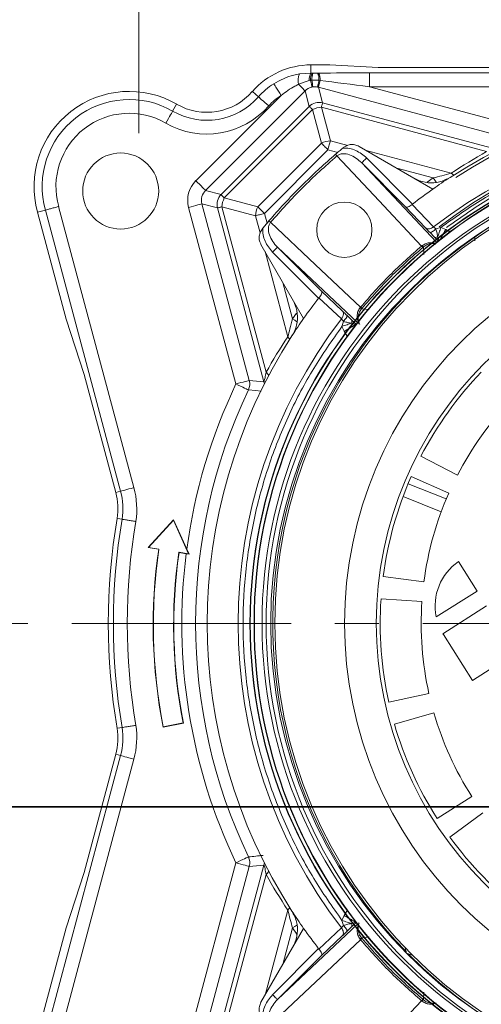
# Model space of a CAD drawing. Header units: centimetres. Extents: x -16053 to 7031, y -7778 to 254.
# Tile 98 of 256: x -12626.08 to -12619.4, y -771.18 to -756.95. Entities that reach past the tile are written whole.
import ezdxf

# ---------------------------------------------------------------- set-up
doc = ezdxf.new("R2010")
doc.units = ezdxf.units.CM
doc.header["$MEASUREMENT"] = 0
doc.linetypes.add('CENTER', pattern=[50.8, 31.75, -6.35, 6.35, -6.35])
doc.layers.get('0').update_dxf_attribs({"linetype": 'CONTINUOUS'})
doc.layers.add('DLXLUM02', color=3, linetype='CONTINUOUS')
doc.layers.add('T -  urządzenia', color=20, linetype='CONTINUOUS', lineweight=25)
doc.layers.add('T - armatura', color=250, linetype='CONTINUOUS', lineweight=30)

# ---------------------------------------------------------------- blocks, each defined once
blk = doc.blocks.new('G$C54C5291B')
at = {"layer": 'T - armatura', "lineweight": 15}
blk.add_line((39.922, 62.714), (39.922, 66.336), dxfattribs=at)
at = {"layer": 'T - armatura', "linetype": 'Continuous', "lineweight": 15}
for p, q in [((42.412, 63.703), (42.412, 63.585)), ((42.412, 63.703), (42.687, 63.703)), ((43.387, 63.666), (42.687, 63.703)), ((47.717, 63.666), (43.387, 63.666)), ((42.246, 63.572), (42.412, 63.585)), ((42.412, 63.585), (42.426, 63.584)), ((42.426, 63.584), (42.439, 63.584)), ((42.439, 63.584), (42.509, 63.584)), ((42.509, 63.584), (42.521, 63.585)), ((43.259, 63.587), (46.471, 63.587)), ((43.259, 63.387), (43.259, 63.587)), ((42.386, 63.478), (42.232, 63.422)), ((42.406, 63.481), (42.386, 63.478)), ((42.425, 63.483), (42.406, 63.481)), ((42.528, 63.481), (42.425, 63.483)), ((42.44, 63.384), (42.427, 63.381)), ((42.52, 63.379), (42.58, 63.155)), ((45.073, 62.695), (42.52, 63.379)), ((42.546, 63.478), (42.528, 63.481)), ((43.259, 63.387), (45.125, 62.888)), ((46.471, 63.387), (43.259, 63.387)), ((40.746, 62.028), (41.98, 63.262)), ((42.327, 63.327), (40.887, 61.887)), ((41.564, 63.317), (41.651, 63.241)), ((42.387, 63.103), (42.327, 63.327)), ((40.468, 63.135), (40.41, 63.035)), ((41.111, 61.827), (42.387, 63.103)), ((42.563, 63.091), (42.693, 62.605)), ((44.954, 62.451), (42.563, 63.091)), ((42.58, 63.155), (45.093, 62.482)), ((42.433, 63.057), (41.157, 61.781)), ((42.564, 62.57), (42.433, 63.057)), ((41.644, 61.65), (42.564, 62.57)), ((42.693, 62.605), (42.944, 62.538)), ((44.177, 61.908), (43.109, 62.525)), ((42.658, 62.476), (41.738, 61.556)), ((42.8, 62.438), (42.658, 62.476)), ((42.787, 62.387), (42.767, 62.41)), ((43.209, 62.467), (44.442, 62.136)), ((43.782, 61.651), (43.147, 62.286)), ((43.147, 62.286), (44.229, 61.138)), ((43.218, 62.357), (43.883, 61.691)), ((44.182, 62.068), (43.657, 62.208)), ((44.093, 62.006), (44.182, 62.068)), ((40.887, 61.887), (41.111, 61.827)), ((38.76, 61.656), (39.85, 57.59)), ((41.059, 61.634), (40.835, 61.694)), ((40.835, 61.694), (41.519, 59.141)), ((41.609, 61.521), (41.123, 61.651)), ((41.123, 61.651), (41.763, 59.26)), ((41.157, 61.781), (41.644, 61.65)), ((44.069, 61.348), (43.782, 61.651)), ((43.883, 61.691), (43.877, 61.686)), ((43.877, 61.686), (44.184, 61.361)), ((38.456, 61.572), (38.568, 61.603)), ((38.87, 60.027), (38.456, 61.572)), ((39.657, 57.538), (38.568, 61.603)), ((41.326, 59.089), (40.642, 61.643)), ((41.732, 59.121), (41.059, 61.634)), ((41.675, 61.274), (41.609, 61.521)), ((41.738, 61.556), (41.776, 61.414)), ((41.804, 61.447), (41.827, 61.427)), ((44.199, 61.214), (44.132, 61.282)), ((44.293, 61.353), (44.22, 61.331)), ((44.363, 61.321), (44.293, 61.353)), ((44.363, 61.321), (44.421, 61.287)), ((41.689, 61.105), (42.306, 60.037)), ((44.021, 61.089), (44.014, 61.083)), ((44.244, 61.167), (44.199, 61.214)), ((44.785, 61.159), (44.783, 61.215)), ((42.078, 59.772), (41.747, 61.005)), ((42.523, 60.331), (41.857, 60.996)), ((41.928, 61.067), (42.563, 60.432)), ((43.084, 59.977), (41.928, 61.067)), ((44.04, 61.071), (44.03, 61.062)), ((44.04, 61.071), (44.048, 60.961)), ((42.006, 60.557), (42.146, 60.032)), ((42.563, 60.432), (42.866, 60.145)), ((42.528, 60.337), (42.523, 60.331)), ((42.853, 60.03), (42.528, 60.337)), ((42.146, 60.032), (42.204, 60.115)), ((42.932, 60.082), (43, 60.015)), ((43.131, 60.2), (43.125, 60.193)), ((43.152, 60.184), (43.143, 60.174)), ((43.253, 60.166), (43.143, 60.174)), ((39.128, 59.227), (38.87, 60.027)), ((42.883, 59.994), (42.861, 59.921)), ((43, 60.015), (43.047, 59.97)), ((43.057, 59.961), (43.071, 59.959)), ((42.861, 59.921), (42.893, 59.851)), ((42.935, 59.779), (42.893, 59.851)), ((39.586, 57.519), (39.128, 59.227)), ((41.519, 59.141), (41.732, 59.121)), ((44.003, 58.043), (44.531, 57.769)), ((44.406, 57.509), (43.863, 57.75)), ((39.586, 57.519), (39.657, 57.538)), ((44.371, 57.428), (43.818, 57.646)), ((44.297, 57.242), (43.745, 57.46)), ((40.423, 57.127), (40.056, 56.723)), ((40.422, 57.121), (40.063, 56.725)), ((40.422, 57.121), (40.423, 57.127)), ((40.642, 56.633), (40.422, 57.121)), ((40.615, 56.702), (40.423, 57.127)), ((40.063, 56.725), (40.056, 56.723)), ((40.056, 56.723), (40.207, 56.699)), ((40.063, 56.725), (40.211, 56.702)), ((40.211, 56.702), (40.207, 56.699)), ((40.648, 56.629), (40.615, 56.702)), ((40.5, 56.656), (40.503, 56.652)), ((40.5, 56.656), (40.642, 56.633)), ((40.503, 56.652), (40.607, 56.635)), ((40.607, 56.635), (40.648, 56.629)), ((40.642, 56.633), (40.648, 56.629)), ((44.819, 56.092), (44.548, 56.52)), ((43.458, 56.306), (44.047, 56.229)), ((44.018, 55.942), (43.426, 55.982)), ((44.225, 55.723), (44.819, 56.092)), ((44.953, 55.881), (44.321, 55.478)), ((44.321, 55.478), (44.329, 55.465)), ((44.329, 55.465), (44.749, 54.802)), ((44.749, 54.802), (45.381, 55.205)), ((43.539, 54.486), (44.119, 54.615)), ((44.191, 54.336), (43.62, 54.171)), ((40.272, 54.127), (40.566, 54.185)), ((40.275, 54.131), (40.272, 54.127)), ((40.275, 54.131), (40.562, 54.188)), ((40.562, 54.188), (40.566, 54.185)), ((38.568, 49.651), (39.657, 53.716)), ((39.128, 52.027), (39.586, 53.735)), ((39.586, 53.735), (39.657, 53.716)), ((39.85, 53.665), (38.76, 49.598)), ((44.238, 52.804), (44.739, 53.124)), ((44.902, 52.886), (44.422, 52.536)), ((40.642, 49.612), (41.326, 52.165)), ((41.519, 52.113), (40.835, 49.56)), ((41.059, 49.62), (41.732, 52.133)), ((41.732, 52.133), (41.519, 52.113)), ((38.87, 51.227), (39.128, 52.027)), ((41.763, 51.994), (41.123, 49.603)), ((41.747, 50.25), (42.078, 51.482)), ((42.893, 51.403), (42.861, 51.333)), ((42.893, 51.403), (42.935, 51.475)), ((41.928, 50.188), (43.084, 51.277)), ((42.861, 51.333), (42.883, 51.26)), ((43.047, 51.285), (43, 51.239)), ((43.059, 51.307), (43.047, 51.285)), ((43.071, 51.295), (43.057, 51.294)), ((38.456, 49.682), (38.87, 51.227)), ((42.306, 51.217), (41.689, 50.149)), ((42.146, 51.223), (42.006, 50.697)), ((42.208, 51.134), (42.146, 51.223)), ((42.528, 50.918), (42.853, 51.224)), ((43, 51.239), (42.932, 51.173)), ((42.866, 51.109), (42.563, 50.823)), ((43.125, 51.061), (43.131, 51.054)), ((43.143, 51.08), (43.253, 51.088)), ((43.143, 51.08), (43.152, 51.07)), ((41.857, 50.258), (42.523, 50.924)), ((42.523, 50.924), (42.528, 50.918)), ((43.775, 50.938), (43.793, 50.859)), ((43.793, 50.859), (43.879, 50.832)), ((42.563, 50.823), (41.928, 50.188)), ((44.048, 50.294), (44.04, 50.184)), ((44.014, 50.171), (44.021, 50.166)), ((44.03, 50.192), (44.04, 50.184))]:
    blk.add_line(p, q, dxfattribs=at)
at = {"layer": 'T - armatura', "linetype": 'CENTER', "lineweight": 15, "ltscale": 0.1}
blk.add_line((67.524, 55.627), (0, 55.627), dxfattribs=at)
at = {"layer": 'T - armatura', "linetype": 'Continuous', "lineweight": 15, "flags": 128}
for points in [[(41.98, 63.262), (41.96, 63.294), (41.94, 63.325), (41.922, 63.354), (41.906, 63.379), (41.893, 63.4), (41.883, 63.416), (41.876, 63.427), (41.873, 63.431)], [(42.327, 63.327), (42.324, 63.33), (42.318, 63.335), (42.31, 63.344), (42.299, 63.355), (42.285, 63.369), (42.269, 63.385), (42.251, 63.403), (42.232, 63.422)], [(42.427, 63.381), (42.426, 63.384), (42.425, 63.39), (42.423, 63.399), (42.421, 63.411), (42.418, 63.425), (42.415, 63.442), (42.411, 63.46), (42.406, 63.481)], [(42.508, 63.382), (42.509, 63.384), (42.51, 63.39), (42.512, 63.399), (42.514, 63.411), (42.517, 63.425), (42.52, 63.442), (42.524, 63.46), (42.528, 63.481)], [(42.52, 63.379), (42.52, 63.382), (42.522, 63.387), (42.524, 63.396), (42.528, 63.408), (42.531, 63.422), (42.536, 63.439), (42.541, 63.458), (42.546, 63.478)], [(41.801, 63.11), (41.773, 63.135), (41.746, 63.159), (41.72, 63.181), (41.698, 63.2), (41.679, 63.217), (41.665, 63.229), (41.655, 63.238), (41.651, 63.241)], [(42.387, 63.103), (42.388, 63.102), (42.391, 63.099), (42.395, 63.095), (42.4, 63.09), (42.407, 63.083), (42.415, 63.075), (42.423, 63.067), (42.433, 63.057)], [(42.563, 63.091), (42.566, 63.105), (42.569, 63.117), (42.572, 63.127), (42.575, 63.136), (42.577, 63.144), (42.578, 63.149), (42.579, 63.153), (42.58, 63.155)], [(40.311, 62.862), (40.329, 62.894), (40.348, 62.926), (40.364, 62.955), (40.379, 62.981), (40.392, 63.002), (40.401, 63.019), (40.408, 63.03), (40.41, 63.035)], [(42.564, 62.57), (42.574, 62.56), (42.584, 62.55), (42.596, 62.538), (42.608, 62.527), (42.62, 62.514), (42.632, 62.502), (42.645, 62.489), (42.658, 62.476)], [(42.658, 62.476), (42.663, 62.494), (42.668, 62.511), (42.672, 62.528), (42.677, 62.545), (42.681, 62.561), (42.685, 62.577), (42.689, 62.591), (42.693, 62.605)], [(42.787, 62.387), (43.4, 61.735), (44.014, 61.083)], [(44.479, 62.11), (44.461, 62.122), (44.442, 62.136)], [(40.887, 61.887), (40.883, 61.891), (40.874, 61.9), (40.861, 61.913), (40.843, 61.931), (40.822, 61.952), (40.798, 61.976), (40.772, 62.002), (40.746, 62.028)], [(44.224, 62.007), (44.203, 62.036), (44.182, 62.068)], [(41.111, 61.827), (41.112, 61.826), (41.115, 61.823), (41.119, 61.819), (41.124, 61.814), (41.131, 61.807), (41.139, 61.799), (41.147, 61.79), (41.157, 61.781)], [(40.835, 61.694), (40.83, 61.693), (40.818, 61.69), (40.799, 61.685), (40.775, 61.678), (40.746, 61.671), (40.714, 61.662), (40.679, 61.652), (40.642, 61.643)], [(41.059, 61.634), (41.061, 61.635), (41.065, 61.636), (41.07, 61.637), (41.078, 61.639), (41.087, 61.642), (41.097, 61.645), (41.109, 61.648), (41.123, 61.651)], [(41.644, 61.65), (41.654, 61.64), (41.664, 61.63), (41.676, 61.618), (41.687, 61.606), (41.7, 61.594), (41.712, 61.582), (41.725, 61.569), (41.738, 61.556)], [(41.609, 61.521), (41.623, 61.525), (41.637, 61.529), (41.653, 61.533), (41.669, 61.537), (41.686, 61.542), (41.703, 61.546), (41.72, 61.551), (41.738, 61.556)], [(43.131, 60.2), (42.479, 60.813), (41.827, 61.427)], [(42.212, 59.987), (42.208, 59.99), (42.178, 60.011), (42.146, 60.032)], [(42.104, 59.735), (42.092, 59.753), (42.078, 59.772)], [(41.519, 59.141), (41.514, 59.14), (41.502, 59.136), (41.483, 59.131), (41.459, 59.125), (41.431, 59.117), (41.398, 59.109), (41.363, 59.099), (41.326, 59.089)], [(41.507, 59.003), (41.502, 59.006), (41.49, 59.011), (41.473, 59.019), (41.451, 59.03), (41.424, 59.043), (41.393, 59.057), (41.36, 59.073), (41.326, 59.089)], [(41.738, 59.09), (41.736, 59.103), (41.732, 59.121)], [(41.693, 58.984), (41.608, 58.993), (41.507, 59.003)], [(39.85, 57.59), (39.813, 57.58), (39.778, 57.571), (39.746, 57.562), (39.717, 57.554), (39.693, 57.548), (39.674, 57.543), (39.662, 57.539), (39.657, 57.538)], [(39.606, 57.145), (39.645, 57.138), (39.679, 57.133)], [(39.606, 54.11), (39.645, 54.116), (39.679, 54.121)], [(39.85, 53.665), (39.813, 53.674), (39.778, 53.684), (39.746, 53.693), (39.717, 53.7), (39.693, 53.707), (39.674, 53.712), (39.662, 53.715), (39.657, 53.716)], [(41.507, 52.251), (41.502, 52.249), (41.49, 52.243), (41.473, 52.235), (41.451, 52.224), (41.424, 52.211), (41.393, 52.197), (41.36, 52.181), (41.326, 52.165)], [(41.519, 52.113), (41.514, 52.115), (41.502, 52.118), (41.483, 52.123), (41.459, 52.129), (41.431, 52.137), (41.398, 52.146), (41.363, 52.155), (41.326, 52.165)], [(41.738, 52.164), (41.736, 52.151), (41.732, 52.133)], [(42.104, 51.519), (42.092, 51.501), (42.078, 51.482)], [(42.207, 51.264), (42.178, 51.244), (42.146, 51.223)], [(41.827, 49.827), (42.479, 50.441), (43.131, 51.054)], [(44.014, 50.171), (43.4, 49.519), (42.787, 48.867)]]:
    blk.add_lwpolyline(points, dxfattribs=at)
at = {"layer": 'T - armatura', "linetype": 'Continuous', "lineweight": 15}
for centre, radius in [((48.599, 55.627), 7.07), ((48.599, 55.627), 7.065), ((48.658, 55.627), 7.07), ((48.658, 55.627), 7.065), ((48.599, 55.627), 6.895), ((48.658, 55.627), 6.895), ((39.658, 61.879), 0.55), ((48.599, 55.627), 6.77), ((48.658, 55.627), 6.77), ((42.895, 61.319), 0.4), ((48.658, 55.627), 5.759), ((48.658, 55.627), 5.3)]:
    blk.add_circle(centre, radius, dxfattribs=at)
for centre, radius, start, end in [((42.412, 62.577), 1.126, 90, 138.8902), ((42.445, 63.478), 0.221, 154.7802, 194.8403), ((42.574, 63.488), 0.188, 149.2822, 183.2485), ((42.628, 63.492), 0.221, 155.2438, 182.8259), ((42.729, 63.494), 0.304, 162.7693, 182.1235), ((42.304, 63.492), 0.224, 357.2064, 24.3515), ((42.354, 63.489), 0.193, 356.8149, 29.7028), ((42.412, 62.577), 1.01, 122.2388, 138.8902), ((50.367, 64.597), 8.019, 187.9865, 188.7036), ((39.781, 61.943), 1.376, 60.0257, 195.63), ((40.905, 63.892), 0.99, 240.0257, 318.8902), ((40.905, 63.892), 0.874, 240.0257, 318.8902), ((42.412, 62.577), 0.81, 122.2388, 138.8902), ((48.587, 55.627), 7.675, 57.1804, 122.8196), ((48.67, 55.627), 7.675, 57.1804, 122.8196), ((39.781, 61.943), 1.26, 60.0257, 195.6583), ((40.905, 63.892), 1.19, 240.0257, 318.8902), ((42.528, 62.961), 0.2, 75.097, 134.903), ((42.579, 62.773), 0.318, 92.8706, 117.129), ((39.781, 61.943), 1.06, 60.0257, 195.7176), ((48.587, 55.627), 7.229, 52.4772, 127.5228), ((48.67, 55.627), 7.229, 52.4772, 127.5228), ((42.709, 62.287), 0.318, 92.8708, 117.1288), ((48.587, 55.627), 8.936, 129.6744, 129.7432), ((48.658, 55.627), 6.8, 224.6164, 104.3443), ((48.658, 55.627), 6.8, 104.3443, 224.2618), ((48.587, 55.627), 7.675, 122.8196, 125.0737), ((41.253, 61.686), 0.2, 135.0966, 194.9034), ((48.587, 55.627), 7.674, 125.0725, 127.7973), ((41.441, 61.635), 0.318, 152.871, 177.1294), ((41.927, 61.505), 0.318, 152.8713, 177.1286), ((48.587, 55.627), 8.936, 140.2568, 140.3256), ((48.587, 55.627), 7.674, 142.2027, 144.9275), ((48.587, 55.627), 7.229, 142.4772, 217.5228), ((48.587, 55.627), 7.675, 144.9263, 147.1804), ((42.986, 59.89), 0.1, 38.3802, 44.9462), ((48.587, 55.627), 7.675, 147.1804, 212.8196), ((41.605, 59.1), 0.225, 29.6181, 45.2038), ((48.658, 55.627), 5.244, 136.1216, 152.567), ((48.587, 55.627), 8.044, 154.5056, 172.3222), ((41.326, 59.089), 0.2, 334.5649, 14.9408), ((48.587, 55.627), 7.844, 154.5056, 205.4944), ((48.658, 55.627), 4.65, 136.1216, 152.567), ((48.658, 55.627), 5.244, 156.1216, 172.567), ((38.701, 57.282), 0.916, 351.3885, 15), ((38.701, 57.282), 0.99, 351.3512, 15), ((38.701, 57.282), 1.19, 351.2677, 15), ((48.658, 55.627), 4.65, 156.1216, 172.567), ((48.587, 55.627), 9.108, 170.4093, 189.5907), ((48.587, 55.627), 9.034, 170.4054, 189.5946), ((48.587, 55.627), 8.834, 170.3952, 189.6048), ((47.696, 55.602), 7.568, 171.6648, 191.2331), ((47.696, 55.602), 7.565, 171.6387, 191.2067), ((47.681, 55.601), 7.257, 171.6447, 191.2294), ((47.681, 55.601), 7.254, 171.6726, 191.257), ((48.587, 55.627), 8.044, 172.7994, 205.4944), ((44.984, 55.879), 0.775, 124.1919, 191.6318), ((48.658, 55.627), 5.244, 176.1216, 192.567), ((48.658, 55.627), 4.65, 176.1216, 192.567), ((48.658, 55.627), 4.65, 196.1216, 212.567), ((38.701, 53.973), 0.916, 345, 8.6115), ((38.701, 53.973), 0.99, 345, 8.6488), ((38.701, 53.973), 1.19, 345, 8.7323), ((48.658, 55.627), 5.244, 196.1216, 212.567), ((48.658, 55.627), 5.244, 216.1216, 232.567), ((37.241, 94.916), 42.878, 275.71, 275.9951), ((41.326, 52.165), 0.2, 345.0592, 25.4351), ((41.605, 52.154), 0.225, 314.7962, 330.3819), ((48.587, 55.627), 7.675, 212.8196, 215.0737), ((42.986, 51.364), 0.1, 315.0534, 321.6275), ((48.587, 55.627), 7.674, 215.0725, 217.7973)]:
    blk.add_arc(centre, radius, start, end, dxfattribs=at)
for centre, major_axis, ratio, start_param, end_param in [((43.337, 63.566), (-1.547, 0.001), 0.013529, 4.762977, 5.267912), ((42.468, 63.185), (0.052, -0.194), 0.994545, 3.085934, 3.6644), ((42.468, 63.185), (0.052, -0.194), 0.994545, 2.618785, 2.678633), ((43.337, 63.366), (-1.496, 0.194), 0.007121, 4.765641, 5.270576), ((48.645, 55.843), (-1.96, -7.314), 0.998886, 3.913326, 3.992722), ((41.029, 61.746), (0.387, -0.104), 0.998174, 2.618785, 3.6644), ((41.029, 61.746), (-0.194, 0.052), 0.994545, 5.760378, 6.805993), ((48.371, 55.569), (-7.314, -1.96), 0.998886, 5.432056, 5.511452), ((48.371, 55.685), (-7.314, 1.96), 0.998886, 0.771734, 0.851129)]:
    blk.add_ellipse(centre, major_axis=major_axis, ratio=ratio, start_param=start_param, end_param=end_param, dxfattribs=at)
for points, knots in [([(41.873, 63.431), (41.968, 63.481), (42.088, 63.544), (42.219, 63.567), (42.246, 63.572)], [0, 0, 0, 0, 0.792785, 1, 1, 1, 1]), ([(42.232, 63.422), (42.215, 63.413), (42.125, 63.37), (42.045, 63.31), (41.98, 63.262)], [0, 0, 0, 0, 0.1944159, 1, 1, 1, 1]), ([(42.508, 63.382), (42.508, 63.382), (42.485, 63.386), (42.462, 63.385), (42.44, 63.384)], [0, 0, 0, 0, 0.02202, 1, 1, 1, 1]), ([(52.881, 61.353), (52.681, 61.493), (52.278, 61.778), (51.615, 62.126), (50.906, 62.413), (50.157, 62.624), (49.378, 62.755), (48.587, 62.799), (47.795, 62.755), (47.017, 62.624), (46.267, 62.413), (45.559, 62.126), (44.896, 61.778), (44.492, 61.493), (44.293, 61.353)], [0, 0, 0, 0, 0.079523, 0.160678, 0.243365, 0.328299, 0.413888, 0.5, 0.586107, 0.671696, 0.756635, 0.839317, 0.920475, 1, 1, 1, 1]), ([(44.375, 61.353), (44.575, 61.493), (44.978, 61.778), (45.642, 62.126), (46.35, 62.413), (47.1, 62.624), (47.878, 62.755), (48.67, 62.799), (49.461, 62.755), (50.239, 62.624), (50.989, 62.413), (51.698, 62.126), (52.361, 61.778), (52.764, 61.493), (52.964, 61.353)], [0, 0, 0, 0, 0.079523, 0.160678, 0.243365, 0.328299, 0.413888, 0.5, 0.586107, 0.671696, 0.756635, 0.839317, 0.920475, 1, 1, 1, 1]), ([(43.109, 62.525), (43.088, 62.534), (43.047, 62.553), (42.979, 62.553), (42.922, 62.535), (42.893, 62.514), (42.882, 62.505)], [0, 0, 0, 0, 0.277055, 0.554149, 0.831202, 1, 1, 1, 1]), ([(41.804, 61.447), (41.822, 61.467), (41.91, 61.57), (42.038, 61.71), (42.225, 61.905), (42.379, 62.058), (42.572, 62.239), (42.69, 62.342), (42.767, 62.41)], [0, 0, 0, 0, 0.05955, 0.297786, 0.41689, 0.655126, 0.77423, 1, 1, 1, 1]), ([(42.787, 62.387), (42.618, 62.236), (42.28, 61.934), (41.978, 61.596), (41.827, 61.427)], [0, 0, 0, 0, 0.500054, 1, 1, 1, 1]), ([(42.767, 62.41), (42.785, 62.425), (42.82, 62.455), (42.856, 62.484), (42.873, 62.499)], [0, 0, 0, 0, 0.499993, 1, 1, 1, 1]), ([(43.147, 62.286), (43.12, 62.311), (43.067, 62.358), (42.973, 62.407), (42.889, 62.423), (42.825, 62.412), (42.8, 62.395), (42.787, 62.387)], [0, 0, 0, 0, 0.270049, 0.532525, 0.777188, 0.891552, 1, 1, 1, 1]), ([(42.873, 62.499), (42.905, 62.499), (42.969, 62.5), (43.093, 62.459), (43.168, 62.398), (43.218, 62.357)], [0, 0, 0, 0, 0.24949, 0.500397, 1, 1, 1, 1]), ([(43.147, 62.286), (43.148, 62.287), (43.151, 62.29), (43.167, 62.306), (43.191, 62.33), (43.209, 62.348), (43.218, 62.357)], [0, 0, 0, 0, 0.250002, 0.500009, 0.750002, 1, 1, 1, 1]), ([(44.427, 62.077), (44.377, 62.051), (44.277, 61.999), (44.105, 61.991), (43.981, 62.024), (43.919, 62.057), (43.907, 62.064)], [0, 0, 0, 0, 0.307501, 0.615025, 0.922621, 1, 1, 1, 1]), ([(44.182, 62.068), (44.224, 62.079), (44.313, 62.103), (44.397, 62.125), (44.442, 62.136)], [0, 0, 0, 0, 0.465446, 1, 1, 1, 1]), ([(38.76, 61.656), (38.758, 61.655), (38.747, 61.652), (38.715, 61.643), (38.665, 61.63), (38.614, 61.616), (38.578, 61.606), (38.571, 61.604), (38.568, 61.603)], [0, 0, 0, 0, 0.026435, 0.111701, 0.33378, 0.555856, 0.777929, 1, 1, 1, 1]), ([(43.877, 61.686), (43.868, 61.678), (43.848, 61.662), (43.82, 61.648), (43.796, 61.644), (43.787, 61.649), (43.782, 61.651)], [0, 0, 0, 0, 0.237912, 0.49849, 0.7489, 1, 1, 1, 1]), ([(41.804, 61.447), (41.789, 61.429), (41.759, 61.394), (41.73, 61.358), (41.715, 61.341)], [0, 0, 0, 0, 0.499995, 1, 1, 1, 1]), ([(41.827, 61.427), (41.819, 61.414), (41.802, 61.389), (41.791, 61.325), (41.807, 61.241), (41.855, 61.147), (41.903, 61.094), (41.928, 61.067)], [0, 0, 0, 0, 0.108449, 0.222813, 0.467476, 0.729952, 1, 1, 1, 1]), ([(41.709, 61.332), (41.696, 61.314), (41.671, 61.276), (41.659, 61.209), (41.667, 61.15), (41.683, 61.117), (41.689, 61.105)], [0, 0, 0, 0, 0.277054, 0.554149, 0.831201, 1, 1, 1, 1]), ([(41.857, 60.996), (41.816, 61.046), (41.755, 61.121), (41.714, 61.245), (41.715, 61.309), (41.715, 61.341)], [0, 0, 0, 0, 0.499603, 0.75051, 1, 1, 1, 1]), ([(44.069, 61.348), (44.077, 61.342), (44.094, 61.331), (44.127, 61.331), (44.158, 61.342), (44.175, 61.355), (44.184, 61.361)], [0, 0, 0, 0, 0.279855, 0.559218, 0.779567, 1, 1, 1, 1]), ([(44.132, 61.282), (44.12, 61.294), (44.096, 61.319), (44.078, 61.338), (44.069, 61.348)], [0, 0, 0, 0, 0.500006, 1, 1, 1, 1]), ([(44.132, 61.282), (44.137, 61.281), (44.145, 61.278), (44.169, 61.29), (44.195, 61.309), (44.211, 61.324), (44.22, 61.331)], [0, 0, 0, 0, 0.279836, 0.559156, 0.779529, 1, 1, 1, 1]), ([(44.22, 61.331), (44.212, 61.337), (44.199, 61.348), (44.189, 61.357), (44.184, 61.361)], [0, 0, 0, 0, 0.522729, 1, 1, 1, 1]), ([(44.22, 61.331), (44.226, 61.31), (44.239, 61.269), (44.244, 61.234), (44.246, 61.217)], [0, 0, 0, 0, 0.520029, 1, 1, 1, 1]), ([(44.293, 61.353), (44.288, 61.34), (44.28, 61.315), (44.267, 61.279), (44.256, 61.245), (44.249, 61.227), (44.246, 61.217)], [0, 0, 0, 0, 0.2500209, 0.5000441, 0.7499598, 1, 1, 1, 1]), ([(44.267, 61.155), (44.271, 61.162), (44.279, 61.176), (44.302, 61.216), (44.331, 61.265), (44.352, 61.302), (44.363, 61.321)], [0, 0, 0, 0, 0.25, 0.499998, 0.749999, 1, 1, 1, 1]), ([(44.03, 61.062), (44.029, 61.064), (44.027, 61.067), (44.018, 61.078), (44.014, 61.083)], [0, 0, 0, 0, 0.559366, 1, 1, 1, 1]), ([(44.21, 61.122), (44.209, 61.123), (44.189, 61.13), (44.143, 61.135), (44.076, 61.126), (44.039, 61.101), (44.021, 61.089)], [0, 0, 0, 0, 0.02137, 0.352035, 0.678077, 1, 1, 1, 1]), ([(44.021, 61.089), (44.026, 61.083), (44.036, 61.073), (44.038, 61.071), (44.04, 61.071)], [0, 0, 0, 0, 0.55938, 1, 1, 1, 1]), ([(44.218, 61.113), (44.198, 61.116), (44.16, 61.122), (44.095, 61.108), (44.058, 61.083), (44.04, 61.071)], [0, 0, 0, 0, 0.340941, 0.674737, 1, 1, 1, 1]), ([(44.246, 61.217), (44.235, 61.213), (44.214, 61.206), (44.203, 61.212), (44.199, 61.214)], [0, 0, 0, 0, 0.559109, 1, 1, 1, 1]), ([(44.244, 61.167), (44.247, 61.164), (44.25, 61.16), (44.253, 61.157), (44.253, 61.157), (44.253, 61.157)], [0, 0, 0, 0, 0.54475, 0.778707, 1, 1, 1, 1]), ([(44.246, 61.217), (44.25, 61.205), (44.259, 61.18), (44.264, 61.163), (44.267, 61.155)], [0, 0, 0, 0, 0.487783, 1, 1, 1, 1]), ([(41.857, 60.996), (41.866, 61.005), (41.884, 61.023), (41.908, 61.047), (41.924, 61.063), (41.927, 61.066), (41.928, 61.067)], [0, 0, 0, 0, 0.249995, 0.499992, 0.749999, 1, 1, 1, 1]), ([(42.563, 60.432), (42.565, 60.427), (42.57, 60.418), (42.566, 60.394), (42.552, 60.365), (42.536, 60.346), (42.528, 60.337)], [0, 0, 0, 0, 0.251101, 0.501512, 0.762072, 1, 1, 1, 1]), ([(42.15, 60.307), (42.173, 60.256), (42.22, 60.153), (42.22, 59.981), (42.181, 59.859), (42.145, 59.799), (42.137, 59.787)], [0, 0, 0, 0, 0.307501, 0.615025, 0.922622, 1, 1, 1, 1]), ([(42.853, 60.03), (42.861, 60.042), (42.877, 60.064), (42.884, 60.098), (42.88, 60.126), (42.871, 60.139), (42.866, 60.145)], [0, 0, 0, 0, 0.2798464, 0.5592179, 0.7795555, 1, 1, 1, 1]), ([(42.866, 60.145), (42.876, 60.136), (42.895, 60.118), (42.92, 60.094), (42.932, 60.082)], [0, 0, 0, 0, 0.499989, 1, 1, 1, 1]), ([(42.932, 60.082), (42.933, 60.077), (42.936, 60.069), (42.924, 60.045), (42.905, 60.019), (42.89, 60.003), (42.883, 59.994)], [0, 0, 0, 0, 0.279836, 0.559154, 0.779526, 1, 1, 1, 1]), ([(43.125, 60.193), (43.113, 60.175), (43.088, 60.138), (43.078, 60.071), (43.086, 60.017), (43.098, 59.984), (43.105, 59.967), (43.108, 59.961), (43.109, 59.959)], [0, 0, 0, 0, 0.247125, 0.497379, 0.750578, 0.875649, 0.937385, 1, 1, 1, 1]), ([(43.143, 60.174), (43.131, 60.156), (43.105, 60.119), (43.093, 60.054), (43.097, 60.003), (43.109, 59.965), (43.115, 59.953), (43.118, 59.947)], [0, 0, 0, 0, 0.233539, 0.473207, 0.723248, 0.85509, 1, 1, 1, 1]), ([(43.143, 60.174), (43.142, 60.176), (43.141, 60.179), (43.13, 60.189), (43.125, 60.193)], [0, 0, 0, 0, 0.559363, 1, 1, 1, 1]), ([(43.152, 60.184), (43.15, 60.185), (43.147, 60.187), (43.136, 60.196), (43.131, 60.2)], [0, 0, 0, 0, 0.559366, 1, 1, 1, 1]), ([(42.078, 59.772), (42.087, 59.81), (42.109, 59.893), (42.133, 59.983), (42.146, 60.032)], [0, 0, 0, 0, 0.447714, 1, 1, 1, 1]), ([(42.853, 60.03), (42.857, 60.025), (42.866, 60.015), (42.877, 60.002), (42.883, 59.994)], [0, 0, 0, 0, 0.477267, 1, 1, 1, 1]), ([(42.997, 59.968), (42.987, 59.965), (42.969, 59.958), (42.935, 59.947), (42.899, 59.934), (42.874, 59.926), (42.861, 59.921)], [0, 0, 0, 0, 0.250034, 0.499953, 0.749977, 1, 1, 1, 1]), ([(42.997, 59.968), (42.98, 59.97), (42.945, 59.975), (42.904, 59.988), (42.883, 59.994)], [0, 0, 0, 0, 0.4804913, 1, 1, 1, 1]), ([(42.893, 59.851), (42.912, 59.862), (42.949, 59.883), (42.998, 59.912), (43.038, 59.935), (43.052, 59.943), (43.059, 59.947)], [0, 0, 0, 0, 0.250001, 0.5, 0.749998, 1, 1, 1, 1]), ([(43, 60.015), (43.003, 60.009), (43.008, 59.997), (43, 59.977), (42.997, 59.968)], [0, 0, 0, 0, 0.5591155, 1, 1, 1, 1]), ([(43.059, 59.947), (43.051, 59.95), (43.034, 59.955), (43.009, 59.964), (42.997, 59.968)], [0, 0, 0, 0, 0.512321, 1, 1, 1, 1]), ([(43.057, 59.961), (43.057, 59.961), (43.057, 59.961), (43.054, 59.964), (43.05, 59.967), (43.047, 59.97)], [0, 0, 0, 0, 0.221333, 0.455235, 1, 1, 1, 1]), ([(43.047, 59.97), (43.05, 59.966), (43.055, 59.959), (43.058, 59.951), (43.059, 59.947)], [0, 0, 0, 0, 0.559843, 1, 1, 1, 1]), ([(42.861, 59.921), (42.721, 59.722), (42.436, 59.318), (42.088, 58.655), (41.801, 57.947), (41.59, 57.197), (41.459, 56.419), (41.415, 55.627), (41.459, 54.836), (41.59, 54.057), (41.801, 53.308), (42.088, 52.599), (42.436, 51.936), (42.721, 51.533), (42.861, 51.333)], [0, 0, 0, 0, 0.079523, 0.160678, 0.243365, 0.328299, 0.413888, 0.5, 0.586107, 0.671696, 0.756635, 0.839317, 0.920475, 1, 1, 1, 1]), ([(41.732, 59.121), (41.733, 59.122), (41.734, 59.123), (41.739, 59.14), (41.749, 59.183), (41.758, 59.231), (41.763, 59.26)], [0, 0, 0, 0, 0.138255, 0.238659, 0.538126, 1, 1, 1, 1]), ([(39.877, 57.101), (39.874, 57.102), (39.863, 57.103), (39.83, 57.109), (39.779, 57.117), (39.727, 57.125), (39.689, 57.131), (39.683, 57.132), (39.679, 57.133)], [0, 0, 0, 0, 0.023973, 0.111703, 0.333786, 0.555858, 0.777929, 1, 1, 1, 1]), ([(39.877, 54.153), (39.874, 54.153), (39.863, 54.151), (39.83, 54.146), (39.779, 54.137), (39.727, 54.129), (39.689, 54.123), (39.683, 54.122), (39.679, 54.121)], [0, 0, 0, 0, 0.023973, 0.111703, 0.333786, 0.555858, 0.777929, 1, 1, 1, 1]), ([(41.763, 51.994), (41.758, 52.024), (41.749, 52.071), (41.739, 52.116), (41.734, 52.132), (41.733, 52.133), (41.732, 52.133)], [0, 0, 0, 0, 0.462797, 0.748802, 0.894237, 1, 1, 1, 1]), ([(42.146, 51.223), (42.135, 51.264), (42.111, 51.353), (42.089, 51.437), (42.078, 51.482)], [0, 0, 0, 0, 0.4654463, 1, 1, 1, 1]), ([(42.137, 51.468), (42.163, 51.417), (42.215, 51.317), (42.223, 51.145), (42.19, 51.021), (42.157, 50.96), (42.15, 50.947)], [0, 0, 0, 0, 0.307501, 0.615025, 0.922622, 1, 1, 1, 1]), ([(43.059, 51.307), (43.052, 51.311), (43.038, 51.32), (42.998, 51.343), (42.949, 51.371), (42.912, 51.392), (42.893, 51.403)], [0, 0, 0, 0, 0.2499999, 0.4999981, 0.7499995, 1, 1, 1, 1]), ([(42.883, 51.26), (42.877, 51.253), (42.866, 51.239), (42.857, 51.229), (42.853, 51.224)], [0, 0, 0, 0, 0.522733, 1, 1, 1, 1]), ([(42.861, 51.333), (42.874, 51.329), (42.899, 51.32), (42.935, 51.308), (42.969, 51.296), (42.987, 51.29), (42.997, 51.287)], [0, 0, 0, 0, 0.2500202, 0.5000435, 0.7499581, 1, 1, 1, 1]), ([(42.883, 51.26), (42.904, 51.267), (42.945, 51.28), (42.98, 51.284), (42.997, 51.287)], [0, 0, 0, 0, 0.52003, 1, 1, 1, 1]), ([(42.932, 51.173), (42.933, 51.177), (42.936, 51.185), (42.924, 51.21), (42.905, 51.236), (42.89, 51.252), (42.883, 51.26)], [0, 0, 0, 0, 0.279836, 0.559154, 0.779527, 1, 1, 1, 1]), ([(42.997, 51.287), (43.009, 51.291), (43.034, 51.299), (43.051, 51.305), (43.059, 51.307)], [0, 0, 0, 0, 0.487784, 1, 1, 1, 1]), ([(42.997, 51.287), (43.001, 51.275), (43.008, 51.255), (43.002, 51.244), (43, 51.239)], [0, 0, 0, 0, 0.559108, 1, 1, 1, 1]), ([(43.047, 51.285), (43.05, 51.287), (43.054, 51.291), (43.057, 51.293), (43.057, 51.294), (43.057, 51.294)], [0, 0, 0, 0, 0.544755, 0.778706, 1, 1, 1, 1]), ([(43.109, 51.296), (43.108, 51.293), (43.106, 51.288), (43.099, 51.272), (43.086, 51.238), (43.078, 51.184), (43.088, 51.117), (43.113, 51.079), (43.125, 51.061)], [0, 0, 0, 0, 0.061958, 0.122868, 0.249046, 0.502782, 0.752972, 1, 1, 1, 1]), ([(43.104, 51.268), (43.103, 51.266), (43.096, 51.246), (43.093, 51.2), (43.105, 51.135), (43.131, 51.098), (43.143, 51.08)], [0, 0, 0, 0, 0.056448, 0.382541, 0.695267, 1, 1, 1, 1]), ([(42.866, 51.109), (42.872, 51.117), (42.883, 51.134), (42.883, 51.167), (42.872, 51.198), (42.859, 51.215), (42.853, 51.224)], [0, 0, 0, 0, 0.2798574, 0.5592184, 0.7795704, 1, 1, 1, 1]), ([(42.932, 51.173), (42.92, 51.161), (42.895, 51.137), (42.876, 51.118), (42.866, 51.109)], [0, 0, 0, 0, 0.500007, 1, 1, 1, 1]), ([(43.125, 51.061), (43.131, 51.066), (43.141, 51.076), (43.143, 51.079), (43.143, 51.08)], [0, 0, 0, 0, 0.55938, 1, 1, 1, 1]), ([(43.152, 51.07), (43.15, 51.069), (43.147, 51.067), (43.136, 51.058), (43.131, 51.054)], [0, 0, 0, 0, 0.559367, 1, 1, 1, 1]), ([(43.131, 51.054), (43.268, 50.897), (43.543, 50.583), (43.857, 50.308), (44.014, 50.171)], [0, 0, 0, 0, 0.5, 1, 1, 1, 1]), ([(43.152, 51.07), (43.288, 50.914), (43.562, 50.602), (43.874, 50.329), (44.03, 50.192)], [0, 0, 0, 0, 0.5, 1, 1, 1, 1]), ([(42.528, 50.918), (42.536, 50.908), (42.552, 50.889), (42.566, 50.86), (42.57, 50.836), (42.565, 50.827), (42.563, 50.823)], [0, 0, 0, 0, 0.237911, 0.49849, 0.7489, 1, 1, 1, 1]), ([(41.715, 49.914), (41.715, 49.946), (41.714, 50.01), (41.755, 50.134), (41.816, 50.208), (41.857, 50.258)], [0, 0, 0, 0, 0.2494894, 0.5003967, 1, 1, 1, 1]), ([(41.928, 50.188), (41.927, 50.189), (41.924, 50.191), (41.908, 50.208), (41.884, 50.231), (41.866, 50.249), (41.857, 50.258)], [0, 0, 0, 0, 0.250001, 0.500008, 0.750004, 1, 1, 1, 1]), ([(41.689, 50.149), (41.68, 50.129), (41.661, 50.088), (41.661, 50.019), (41.679, 49.962), (41.7, 49.933), (41.709, 49.922)], [0, 0, 0, 0, 0.277056, 0.554149, 0.831203, 1, 1, 1, 1]), ([(41.928, 50.188), (41.903, 50.161), (41.855, 50.108), (41.807, 50.014), (41.791, 49.93), (41.802, 49.866), (41.819, 49.84), (41.827, 49.827)], [0, 0, 0, 0, 0.270047, 0.532524, 0.777188, 0.891552, 1, 1, 1, 1]), ([(44.03, 50.192), (44.029, 50.19), (44.027, 50.188), (44.018, 50.176), (44.014, 50.171)], [0, 0, 0, 0, 0.559366, 1, 1, 1, 1]), ([(44.04, 50.184), (44.038, 50.183), (44.035, 50.181), (44.025, 50.17), (44.021, 50.166)], [0, 0, 0, 0, 0.559364, 1, 1, 1, 1]), ([(44.021, 50.166), (44.039, 50.153), (44.076, 50.129), (44.143, 50.119), (44.193, 50.125), (44.217, 50.134), (44.222, 50.136)], [0, 0, 0, 0, 0.300919, 0.605649, 0.913965, 1, 1, 1, 1]), ([(44.04, 50.184), (44.058, 50.171), (44.095, 50.146), (44.159, 50.132), (44.198, 50.138), (44.217, 50.141)], [0, 0, 0, 0, 0.326516, 0.6616, 1, 1, 1, 1])]:
    blk.add_open_spline(points, degree=3, knots=knots, dxfattribs=at)
for points in [[(44.014, 61.083), (43.857, 60.946), (43.543, 60.671), (43.268, 60.357), (43.131, 60.2)], [(44.03, 61.062), (43.874, 60.926), (43.562, 60.652), (43.288, 60.34), (43.152, 60.184)]]:
    blk.add_open_spline(points, degree=3, dxfattribs=at)
blk = doc.blocks.new('*U309')
for p, q in [((31, 3.6), (-31, 3.6)), ((31, 3.6), (-31, 3.6)), ((-31, 3.6), (31, 3.6)), ((-31, 3.6), (31, 3.6))]:
    blk.add_line(p, q)

msp = doc.modelspace()

# ---------------------------------------------------------------- block references
at = {"layer": 'DLXLUM02', "xscale": 1.25, "yscale": 1.25, "zscale": 1.25}
msp.add_blockref('*U309', (-12637.361, -772.83), dxfattribs=at)
at = {"layer": 'T -  urządzenia', "linetype": 'ByBlock'}
msp.add_blockref('G$C54C5291B', (-12664.274, -821.304), dxfattribs=at)

doc.saveas('drawing.dxf')
